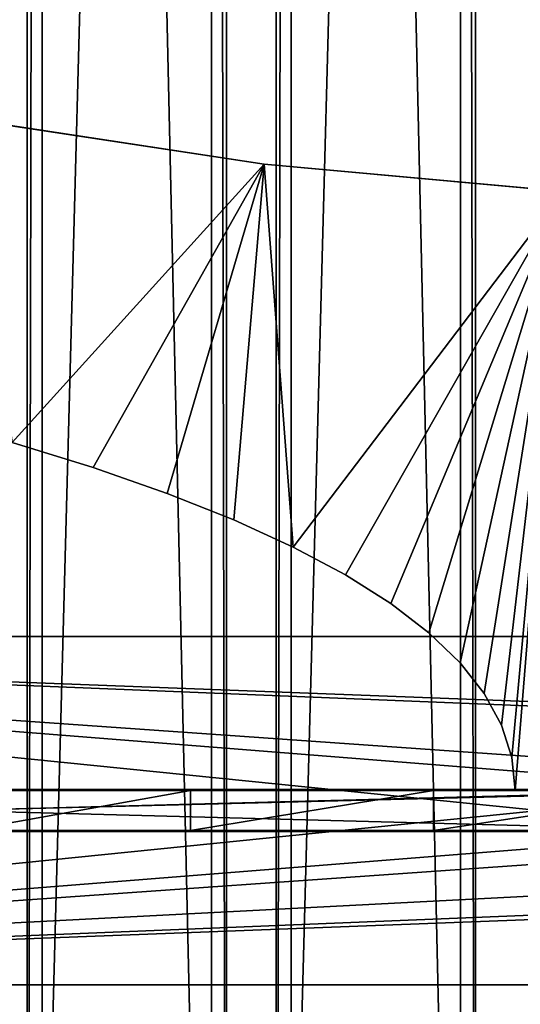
# Model space of a CAD drawing. Extents: x -1687 to 817, y -668 to 832.
# Tile 77 of 182: x -606 to -506, y -472 to -274. Entities that reach past the tile are written whole.
import ezdxf

# ---------------------------------------------------------------- set-up
doc = ezdxf.new("R2010")
doc.units = 0
doc.header["$LTSCALE"] = 25.4
doc.layers.get('0').update_dxf_attribs({"color": 13, "linetype": 'CONTINUOUS'})
doc.layers.add('STEEL', color=54, linetype='CONTINUOUS')
doc.layers.add('WOOD', color=253, linetype='CONTINUOUS')

# ---------------------------------------------------------------- blocks, each defined once
blk = doc.blocks.new('TWA001_00_01_01')
at = {"color": 0}
for p, q in [((-745.38, 710.17), (-1065.38, 710.17)), ((-745.38, 710.17), (-1065.38, 710.17)), ((-902.43, 619.55), (-857.58, 612.23)), ((-857.58, 612.23), (-902.43, 619.55, 8)), ((-857.58, 612.23), (-902.43, 619.55, 8)), ((-902.43, 619.55), (-857.58, 612.23)), ((-857.58, 612.23), (-857.58, 612.23, 8)), ((-857.58, 612.23), (-857.58, 612.23, 8)), ((-857.58, 612.23), (-808.83, 605.06)), ((-808.83, 605.06), (-857.58, 612.23, 8)), ((-808.83, 605.06), (-857.58, 612.23, 8)), ((-857.58, 612.23), (-808.83, 605.06)), ((-808.83, 605.06), (-808.83, 605.06, 8)), ((-808.83, 605.06), (-808.83, 605.06, 8)), ((-808.83, 605.06), (-756.18, 598.04)), ((-756.18, 598.04), (-808.83, 605.06, 8)), ((-756.18, 598.04), (-808.83, 605.06, 8)), ((-808.83, 605.06), (-756.18, 598.04))]:
    blk.add_line(p, q, dxfattribs=at)
at = {"color": 252}
mesh = blk.add_polyface(dxfattribs=at)
corners = [(-325.38, 715.17), (-375.38, 710.17), (-375.38, 715.17), (-344.76, 671.59), (-325.38, 710.17), (-302.38, 710.17), (-695.38, 715.17), (-745.38, 710.17), (-745.38, 715.17), (-699.63, 591.18), (-695.38, 710.17), (-639.18, 584.47), (-630.85, 582.67), (-623.1, 579.16), (-616.26, 574.08), (-610.66, 567.67), (-609.76, 566.36), (-608.88, 565.04), (-608.01, 563.7), (-603.87, 554.99), (-601.93, 545.54), (-541.64, 424.75), (-564.88, 381.06), (-585.39, 336.63), (-515.66, 467.72), (-486.95, 509.96), (-455.51, 551.46), (-421.33, 592.23), (-384.41, 632.28), (-785.59, 73.38), (-652.38, 5.17), (-788.38, 5.17), (-777.22, 140.42), (-763.27, 206.3), (-743.74, 271.02), (-718.62, 334.57), (-687.93, 396.97), (-651.66, 458.21), (-651.01, 54.72), (-646.91, 103.53), (-609.81, 518.28), (-640.08, 151.61), (-630.51, 198.96), (-618.2, 245.58), (-603.16, 291.47), (-604.99, 526.64), (-602.31, 535.9), (-1065.38, 715.17), (-1115.38, 710.17), (-1115.38, 715.17), (-1107.18, 675.08), (-1089.63, 666.69), (-1068.18, 658.45), (-1065.38, 710.17), (-1042.83, 650.36), (-1013.58, 642.43), (-980.43, 634.65), (-943.38, 627.02), (-902.43, 619.55), (-857.58, 612.23), (-808.83, 605.06), (-756.18, 598.04), (-1137.89, 705.65), (-1138.38, 710.17), (-1136.43, 701.17), (-1133.99, 696.73), (-1130.58, 692.32), (-1120.83, 683.62)]
mesh.append_faces([[corners[k] for k in face] for face in [(0, 1, 2), (3, 4, 5), (6, 7, 8), (29, 30, 31), (47, 48, 49), (48, 62, 63)]], dxfattribs={"vtx0": -1, "color": 252})
mesh.append_faces([[corners[k] for k in face] for face in [(9, 10, 11), (11, 1, 12), (12, 1, 13), (13, 1, 14), (14, 1, 15), (15, 1, 16), (16, 1, 17), (17, 1, 18), (18, 1, 19), (19, 1, 20), (21, 1, 24), (24, 1, 25), (25, 1, 26), (26, 1, 27), (27, 1, 28), (28, 1, 3), (30, 37, 38), (38, 37, 39), (39, 40, 41), (41, 40, 42), (42, 40, 43), (43, 40, 44), (44, 46, 23), (50, 47, 51), (51, 47, 52), (52, 53, 54), (54, 7, 55), (55, 7, 56), (56, 7, 57), (57, 7, 58), (58, 7, 59), (59, 7, 60), (60, 7, 61), (61, 7, 9), (62, 48, 64), (64, 48, 65), (65, 48, 66), (66, 48, 67), (67, 48, 50)]], dxfattribs={"vtx0": -1, "vtx1": -1, "color": 252})
mesh.append_faces([[corners[k] for k in face] for face in [(1, 0, 3), (7, 6, 9), (20, 1, 21), (48, 47, 50)]], dxfattribs={"vtx0": -1, "vtx1": -1, "vtx2": -1, "color": 252})
mesh.append_faces([[corners[k] for k in face] for face in [(3, 0, 4), (9, 6, 10), (11, 10, 1), (20, 21, 22), (20, 22, 23), (30, 29, 32), (30, 32, 33), (30, 33, 34), (30, 34, 35), (30, 35, 36), (30, 36, 37), (39, 37, 40), (44, 40, 45), (44, 45, 46), (23, 46, 20), (52, 47, 53), (54, 53, 7)]], dxfattribs={"vtx0": -1, "vtx2": -1, "color": 252})
mesh = blk.add_polyface(dxfattribs=at)
corners = [(-1065.38, 710.17, 8), (-745.38, 710.17), (-1065.38, 710.17), (-745.38, 710.17, 8)]
mesh.append_faces([[corners[k] for k in face] for face in [(0, 1, 2), (1, 0, 3)]], dxfattribs={"vtx0": -1, "color": 252})
mesh = blk.add_polyface(dxfattribs=at)
corners = [(-902.43, 619.55, 8), (-902.43, 619.55), (-857.58, 612.23)]
mesh.append_faces([[corners[k] for k in face] for face in [(0, 1, 2)]], dxfattribs={"color": 252})
mesh = blk.add_polyface(dxfattribs=at)
corners = [(-857.58, 612.23, 8), (-902.43, 619.55, 8), (-857.58, 612.23)]
mesh.append_faces([[corners[k] for k in face] for face in [(0, 1, 2)]], dxfattribs={"color": 252})
mesh = blk.add_polyface(dxfattribs=at)
corners = [(-857.58, 612.23, 8), (-857.58, 612.23), (-808.83, 605.06)]
mesh.append_faces([[corners[k] for k in face] for face in [(0, 1, 2)]], dxfattribs={"color": 252})
mesh = blk.add_polyface(dxfattribs=at)
corners = [(-857.58, 612.23, 8), (-808.83, 605.06), (-808.83, 605.06, 8)]
mesh.append_faces([[corners[k] for k in face] for face in [(0, 1, 2)]], dxfattribs={"color": 252})
mesh = blk.add_polyface(dxfattribs=at)
corners = [(-808.83, 605.06, 8), (-808.83, 605.06), (-756.18, 598.04)]
mesh.append_faces([[corners[k] for k in face] for face in [(0, 1, 2)]], dxfattribs={"color": 252})
mesh = blk.add_polyface(dxfattribs=at)
corners = [(-808.83, 605.06, 8), (-756.18, 598.04), (-756.18, 598.04, 8)]
mesh.append_faces([[corners[k] for k in face] for face in [(0, 1, 2)]], dxfattribs={"color": 252})
blk = doc.blocks.new('TWA001_00_01_02')
at = {"color": 0}
for p, q in [((650.38, 1194.97, 8), (649.69, 1188.31, 8)), ((649.69, 1188.31), (650.38, 1194.97)), ((649.69, 1188.31), (650.38, 1194.97)), ((649.69, 1188.31), (650.38, 1194.97, 8)), ((649.69, 1188.31), (650.38, 1194.97, 8)), ((650.38, 1194.97, 8), (649.69, 1188.31, 8)), ((790.38, 1194.97, 8), (650.38, 1194.97, 8)), ((650.38, 1194.97), (790.38, 1194.97)), ((650.38, 1194.97), (790.38, 1194.97)), ((650.38, 1194.97), (650.38, 1194.97, 8)), ((790.38, 1194.97, 8), (650.38, 1194.97, 8)), ((650.38, 1194.97), (650.38, 1194.97, 8)), ((649.69, 1188.31, 8), (647.62, 1181.81, 8)), ((647.62, 1181.81), (649.69, 1188.31)), ((647.62, 1181.81), (649.69, 1188.31)), ((647.62, 1181.81), (649.69, 1188.31, 8)), ((647.62, 1181.81), (649.69, 1188.31, 8)), ((649.69, 1188.31, 8), (647.62, 1181.81, 8)), ((649.69, 1188.31), (649.69, 1188.31, 8)), ((649.69, 1188.31), (649.69, 1188.31, 8)), ((647.62, 1181.81, 8), (644.16, 1175.47, 8)), ((644.16, 1175.47), (647.62, 1181.81)), ((644.16, 1175.47), (647.62, 1181.81)), ((644.16, 1175.47), (647.62, 1181.81, 8)), ((644.16, 1175.47), (647.62, 1181.81, 8)), ((647.62, 1181.81, 8), (644.16, 1175.47, 8)), ((647.62, 1181.81), (647.62, 1181.81, 8)), ((647.62, 1181.81), (647.62, 1181.81, 8)), ((644.16, 1175.47, 8), (639.3, 1169.28, 8)), ((639.3, 1169.28), (644.16, 1175.47)), ((639.3, 1169.28), (644.16, 1175.47)), ((639.3, 1169.28), (644.16, 1175.47, 8)), ((639.3, 1169.28), (644.16, 1175.47, 8)), ((644.16, 1175.47, 8), (639.3, 1169.28, 8)), ((644.16, 1175.47), (644.16, 1175.47, 8)), ((644.16, 1175.47), (644.16, 1175.47, 8)), ((639.3, 1169.28, 8), (633.04, 1163.25, 8)), ((633.04, 1163.25), (639.3, 1169.28)), ((633.04, 1163.25), (639.3, 1169.28)), ((633.04, 1163.25), (639.3, 1169.28, 8)), ((633.04, 1163.25), (639.3, 1169.28, 8)), ((639.3, 1169.28, 8), (633.04, 1163.25, 8)), ((639.3, 1169.28), (639.3, 1169.28, 8)), ((639.3, 1169.28), (639.3, 1169.28, 8)), ((633.04, 1163.25, 8), (625.37, 1157.37, 8)), ((625.37, 1157.37), (633.04, 1163.25)), ((625.37, 1157.37), (633.04, 1163.25)), ((625.37, 1157.37), (633.04, 1163.25, 8)), ((625.37, 1157.37), (633.04, 1163.25, 8)), ((633.04, 1163.25, 8), (625.37, 1157.37, 8)), ((633.04, 1163.25), (633.04, 1163.25, 8)), ((633.04, 1163.25), (633.04, 1163.25, 8)), ((625.37, 1157.37, 8), (616.29, 1151.63, 8)), ((616.29, 1151.63), (625.37, 1157.37)), ((616.29, 1151.63), (625.37, 1157.37)), ((616.29, 1151.63), (625.37, 1157.37, 8)), ((616.29, 1151.63), (625.37, 1157.37, 8)), ((625.37, 1157.37, 8), (616.29, 1151.63, 8)), ((625.37, 1157.37), (625.37, 1157.37, 8)), ((625.37, 1157.37), (625.37, 1157.37, 8)), ((616.29, 1151.63, 8), (605.77, 1146.04, 8)), ((605.77, 1146.04), (616.29, 1151.63)), ((605.77, 1146.04), (616.29, 1151.63)), ((605.77, 1146.04), (616.29, 1151.63, 8)), ((605.77, 1146.04), (616.29, 1151.63, 8)), ((616.29, 1151.63, 8), (605.77, 1146.04, 8)), ((616.29, 1151.63), (616.29, 1151.63, 8)), ((616.29, 1151.63), (616.29, 1151.63, 8)), ((605.77, 1146.04, 8), (593.83, 1140.58, 8)), ((593.83, 1140.58), (605.77, 1146.04)), ((593.83, 1140.58), (605.77, 1146.04)), ((593.83, 1140.58), (605.77, 1146.04, 8)), ((593.83, 1140.58), (605.77, 1146.04, 8)), ((605.77, 1146.04, 8), (593.83, 1140.58, 8)), ((605.77, 1146.04), (605.77, 1146.04, 8)), ((605.77, 1146.04), (605.77, 1146.04, 8)), ((593.83, 1140.58, 8), (580.45, 1135.26, 8)), ((580.45, 1135.26), (593.83, 1140.58)), ((580.45, 1135.26), (593.83, 1140.58)), ((580.45, 1135.26), (593.83, 1140.58, 8)), ((580.45, 1135.26), (593.83, 1140.58, 8)), ((593.83, 1140.58, 8), (580.45, 1135.26, 8)), ((593.83, 1140.58), (593.83, 1140.58, 8)), ((593.83, 1140.58), (593.83, 1140.58, 8)), ((580.45, 1135.26, 8), (565.62, 1130.06, 8)), ((565.62, 1130.06), (580.45, 1135.26)), ((565.62, 1130.06), (580.45, 1135.26)), ((565.62, 1130.06), (580.45, 1135.26, 8)), ((565.62, 1130.06), (580.45, 1135.26, 8)), ((580.45, 1135.26, 8), (565.62, 1130.06, 8)), ((580.45, 1135.26), (580.45, 1135.26, 8)), ((580.45, 1135.26), (580.45, 1135.26, 8)), ((565.62, 1130.06, 8), (549.34, 1125, 8)), ((549.34, 1125), (565.62, 1130.06)), ((549.34, 1125), (565.62, 1130.06)), ((549.34, 1125), (565.62, 1130.06, 8)), ((549.34, 1125), (565.62, 1130.06, 8)), ((565.62, 1130.06, 8), (549.34, 1125, 8)), ((565.62, 1130.06), (565.62, 1130.06, 8)), ((565.62, 1130.06), (565.62, 1130.06, 8)), ((599.92, 1069.09, 8), (660.04, 1074.55, 8)), ((660.04, 1074.55), (599.92, 1069.09)), ((599.92, 1069.09), (660.04, 1074.55, 8)), ((599.92, 1069.09, 8), (660.04, 1074.55, 8)), ((599.92, 1069.09), (660.04, 1074.55, 8)), ((660.04, 1074.55), (599.92, 1069.09)), ((540.23, 1060.01, 8), (599.92, 1069.09, 8)), ((599.92, 1069.09), (540.23, 1060.01)), ((540.23, 1060.01), (599.92, 1069.09, 8)), ((540.23, 1060.01, 8), (599.92, 1069.09, 8)), ((540.23, 1060.01), (599.92, 1069.09, 8)), ((599.92, 1069.09), (540.23, 1060.01)), ((599.92, 1069.09), (599.92, 1069.09, 8)), ((599.92, 1069.09), (599.92, 1069.09, 8))]:
    blk.add_line(p, q, dxfattribs=at)
at = {"color": 252}
mesh = blk.add_polyface(dxfattribs=at)
corners = [(465.6, 1100.07, 8), (465.78, 1102.65, 8), (465.52, 1101.37, 8), (475.1, 1051.24, 8), (466.36, 1103.81, 8), (467.22, 1104.79, 8), (468.31, 1105.51, 8), (469.54, 1105.93, 8), (491.7, 1110.53, 8), (475.45, 1050.14, 8), (476.05, 1049.15, 8), (476.85, 1048.33, 8), (477.82, 1047.7, 8), (478.91, 1047.32, 8), (480.06, 1047.2, 8), (481.21, 1047.34, 8), (540.23, 1060.01, 8), (512.39, 1115.23, 8), (531.6, 1120.06, 8), (549.34, 1125, 8), (599.92, 1069.09, 8), (565.62, 1130.06, 8), (580.45, 1135.26, 8), (593.83, 1140.58, 8), (605.77, 1146.04, 8), (660.04, 1074.55, 8), (616.29, 1151.63, 8), (625.37, 1157.37, 8), (633.04, 1163.25, 8), (639.3, 1169.28, 8), (644.16, 1175.47, 8), (647.62, 1181.81, 8), (649.69, 1188.31, 8), (650.38, 1194.97, 8), (790.38, 1194.97, 8), (720.38, 1076.37, 8), (780.72, 1074.55, 8), (791.07, 1188.31, 8), (793.14, 1181.81, 8), (840.84, 1069.09, 8), (796.6, 1175.47, 8), (801.46, 1169.28, 8), (807.72, 1163.25, 8), (815.39, 1157.37, 8), (824.47, 1151.63, 8), (834.99, 1146.04, 8), (846.93, 1140.58, 8), (900.53, 1060.01, 8), (860.31, 1135.26, 8), (875.14, 1130.06, 8), (891.42, 1125, 8), (909.17, 1120.06, 8), (959.55, 1047.34, 8), (928.37, 1115.23, 8), (949.06, 1110.53, 8), (971.22, 1105.93, 8), (960.7, 1047.2, 8), (961.85, 1047.32, 8), (962.94, 1047.7, 8), (963.91, 1048.33, 8), (964.71, 1049.15, 8), (965.31, 1050.14, 8), (965.66, 1051.24, 8), (975.16, 1100.07, 8), (972.45, 1105.51, 8), (973.54, 1104.79, 8), (974.4, 1103.81, 8), (974.98, 1102.65, 8), (975.24, 1101.37, 8)]
mesh.append_faces([[corners[k] for k in face] for face in [(0, 1, 2), (67, 63, 68)]], dxfattribs={"vtx0": -1, "color": 252})
mesh.append_faces([[corners[k] for k in face] for face in [(1, 3, 4), (4, 3, 5), (5, 3, 6), (6, 3, 7), (7, 3, 8), (8, 16, 17), (17, 16, 18), (18, 16, 19), (19, 20, 21), (21, 20, 22), (22, 20, 23), (23, 20, 24), (24, 25, 26), (26, 25, 27), (27, 25, 28), (28, 25, 29), (29, 25, 30), (30, 25, 31), (31, 25, 32), (32, 25, 33), (33, 25, 34), (34, 36, 37), (37, 36, 38), (38, 39, 40), (40, 39, 41), (41, 39, 42), (42, 39, 43), (43, 39, 44), (44, 39, 45), (45, 39, 46), (46, 47, 48), (48, 47, 49), (49, 47, 50), (50, 47, 51), (51, 52, 53), (53, 52, 54), (54, 52, 55), (55, 63, 64), (64, 63, 65), (65, 63, 66), (66, 63, 67)]], dxfattribs={"vtx0": -1, "vtx1": -1, "color": 252})
mesh.append_faces([[corners[k] for k in face] for face in [(1, 0, 3), (8, 3, 9), (8, 9, 10), (8, 10, 11), (8, 11, 12), (8, 12, 13), (8, 13, 14), (8, 14, 15), (8, 15, 16), (19, 16, 20), (24, 20, 25), (34, 25, 35), (34, 35, 36), (38, 36, 39), (46, 39, 47), (51, 47, 52), (55, 52, 56), (55, 56, 57), (55, 57, 58), (55, 58, 59), (55, 59, 60), (55, 60, 61), (55, 61, 62), (55, 62, 63)]], dxfattribs={"vtx0": -1, "vtx2": -1, "color": 252})
mesh = blk.add_polyface(dxfattribs=at)
corners = [(465.78, 1102.65), (465.6, 1100.07), (465.52, 1101.37), (475.1, 1051.24), (466.36, 1103.81), (467.22, 1104.79), (468.31, 1105.51), (469.54, 1105.93), (491.7, 1110.53), (475.45, 1050.14), (476.05, 1049.15), (476.85, 1048.33), (477.82, 1047.7), (478.91, 1047.32), (480.06, 1047.2), (481.21, 1047.34), (540.23, 1060.01), (512.39, 1115.23), (531.6, 1120.06), (549.34, 1125), (599.92, 1069.09), (565.62, 1130.06), (580.45, 1135.26), (593.83, 1140.58), (605.77, 1146.04), (660.04, 1074.55), (616.29, 1151.63), (625.37, 1157.37), (633.04, 1163.25), (639.3, 1169.28), (644.16, 1175.47), (647.62, 1181.81), (649.69, 1188.31), (650.38, 1194.97), (790.38, 1194.97), (720.38, 1076.37), (780.72, 1074.55), (791.07, 1188.31), (793.14, 1181.81), (840.84, 1069.09), (796.6, 1175.47), (801.46, 1169.28), (807.72, 1163.25), (815.39, 1157.37), (824.47, 1151.63), (834.99, 1146.04), (846.93, 1140.58), (900.53, 1060.01), (860.31, 1135.26), (875.14, 1130.06), (891.42, 1125), (909.17, 1120.06), (959.55, 1047.34), (928.37, 1115.23), (949.06, 1110.53), (971.22, 1105.93), (960.7, 1047.2), (961.85, 1047.32), (962.94, 1047.7), (963.91, 1048.33), (964.71, 1049.15), (965.31, 1050.14), (965.66, 1051.24), (975.16, 1100.07), (972.45, 1105.51), (973.54, 1104.79), (974.4, 1103.81), (974.98, 1102.65), (975.24, 1101.37)]
mesh.append_faces([[corners[k] for k in face] for face in [(0, 1, 2), (63, 67, 68)]], dxfattribs={"vtx0": -1, "color": 252})
mesh.append_faces([[corners[k] for k in face] for face in [(1, 0, 3), (3, 8, 9), (9, 8, 10), (10, 8, 11), (11, 8, 12), (12, 8, 13), (13, 8, 14), (14, 8, 15), (15, 8, 16), (16, 19, 20), (20, 24, 25), (25, 34, 35), (35, 34, 36), (36, 38, 39), (39, 46, 47), (47, 51, 52), (52, 55, 56), (56, 55, 57), (57, 55, 58), (58, 55, 59), (59, 55, 60), (60, 55, 61), (61, 55, 62), (62, 55, 63)]], dxfattribs={"vtx0": -1, "vtx1": -1, "color": 252})
mesh.append_faces([[corners[k] for k in face] for face in [(3, 0, 4), (3, 4, 5), (3, 5, 6), (3, 6, 7), (3, 7, 8), (16, 8, 17), (16, 17, 18), (16, 18, 19), (20, 19, 21), (20, 21, 22), (20, 22, 23), (20, 23, 24), (25, 24, 26), (25, 26, 27), (25, 27, 28), (25, 28, 29), (25, 29, 30), (25, 30, 31), (25, 31, 32), (25, 32, 33), (25, 33, 34), (36, 34, 37), (36, 37, 38), (39, 38, 40), (39, 40, 41), (39, 41, 42), (39, 42, 43), (39, 43, 44), (39, 44, 45), (39, 45, 46), (47, 46, 48), (47, 48, 49), (47, 49, 50), (47, 50, 51), (52, 51, 53), (52, 53, 54), (52, 54, 55), (63, 55, 64), (63, 64, 65), (63, 65, 66), (63, 66, 67)]], dxfattribs={"vtx0": -1, "vtx2": -1, "color": 252})
mesh = blk.add_polyface(dxfattribs=at)
corners = [(650.38, 1194.97), (649.69, 1188.31), (650.38, 1194.97, 8)]
mesh.append_faces([[corners[k] for k in face] for face in [(0, 1, 2)]], dxfattribs={"color": 252})
mesh = blk.add_polyface(dxfattribs=at)
corners = [(650.38, 1194.97, 8), (649.69, 1188.31), (649.69, 1188.31, 8)]
mesh.append_faces([[corners[k] for k in face] for face in [(0, 1, 2)]], dxfattribs={"color": 252})
mesh = blk.add_polyface(dxfattribs=at)
corners = [(650.38, 1194.97, 8), (790.38, 1194.97), (650.38, 1194.97), (790.38, 1194.97, 8)]
mesh.append_faces([[corners[k] for k in face] for face in [(0, 1, 2), (1, 0, 3)]], dxfattribs={"vtx0": -1, "color": 252})
mesh = blk.add_polyface(dxfattribs=at)
corners = [(649.69, 1188.31), (647.62, 1181.81), (649.69, 1188.31, 8)]
mesh.append_faces([[corners[k] for k in face] for face in [(0, 1, 2)]], dxfattribs={"color": 252})
mesh = blk.add_polyface(dxfattribs=at)
corners = [(649.69, 1188.31, 8), (647.62, 1181.81), (647.62, 1181.81, 8)]
mesh.append_faces([[corners[k] for k in face] for face in [(0, 1, 2)]], dxfattribs={"color": 252})
mesh = blk.add_polyface(dxfattribs=at)
corners = [(647.62, 1181.81), (644.16, 1175.47), (647.62, 1181.81, 8)]
mesh.append_faces([[corners[k] for k in face] for face in [(0, 1, 2)]], dxfattribs={"color": 252})
mesh = blk.add_polyface(dxfattribs=at)
corners = [(647.62, 1181.81, 8), (644.16, 1175.47), (644.16, 1175.47, 8)]
mesh.append_faces([[corners[k] for k in face] for face in [(0, 1, 2)]], dxfattribs={"color": 252})
mesh = blk.add_polyface(dxfattribs=at)
corners = [(644.16, 1175.47), (639.3, 1169.28), (644.16, 1175.47, 8)]
mesh.append_faces([[corners[k] for k in face] for face in [(0, 1, 2)]], dxfattribs={"color": 252})
mesh = blk.add_polyface(dxfattribs=at)
corners = [(644.16, 1175.47, 8), (639.3, 1169.28), (639.3, 1169.28, 8)]
mesh.append_faces([[corners[k] for k in face] for face in [(0, 1, 2)]], dxfattribs={"color": 252})
mesh = blk.add_polyface(dxfattribs=at)
corners = [(639.3, 1169.28, 8), (639.3, 1169.28), (633.04, 1163.25)]
mesh.append_faces([[corners[k] for k in face] for face in [(0, 1, 2)]], dxfattribs={"color": 252})
mesh = blk.add_polyface(dxfattribs=at)
corners = [(639.3, 1169.28, 8), (633.04, 1163.25), (633.04, 1163.25, 8)]
mesh.append_faces([[corners[k] for k in face] for face in [(0, 1, 2)]], dxfattribs={"color": 252})
mesh = blk.add_polyface(dxfattribs=at)
corners = [(633.04, 1163.25, 8), (633.04, 1163.25), (625.37, 1157.37)]
mesh.append_faces([[corners[k] for k in face] for face in [(0, 1, 2)]], dxfattribs={"color": 252})
mesh = blk.add_polyface(dxfattribs=at)
corners = [(633.04, 1163.25, 8), (625.37, 1157.37), (625.37, 1157.37, 8)]
mesh.append_faces([[corners[k] for k in face] for face in [(0, 1, 2)]], dxfattribs={"color": 252})
mesh = blk.add_polyface(dxfattribs=at)
corners = [(625.37, 1157.37, 8), (625.37, 1157.37), (616.29, 1151.63)]
mesh.append_faces([[corners[k] for k in face] for face in [(0, 1, 2)]], dxfattribs={"color": 252})
mesh = blk.add_polyface(dxfattribs=at)
corners = [(625.37, 1157.37, 8), (616.29, 1151.63), (616.29, 1151.63, 8)]
mesh.append_faces([[corners[k] for k in face] for face in [(0, 1, 2)]], dxfattribs={"color": 252})
mesh = blk.add_polyface(dxfattribs=at)
corners = [(616.29, 1151.63, 8), (616.29, 1151.63), (605.77, 1146.04)]
mesh.append_faces([[corners[k] for k in face] for face in [(0, 1, 2)]], dxfattribs={"color": 252})
mesh = blk.add_polyface(dxfattribs=at)
corners = [(616.29, 1151.63, 8), (605.77, 1146.04), (605.77, 1146.04, 8)]
mesh.append_faces([[corners[k] for k in face] for face in [(0, 1, 2)]], dxfattribs={"color": 252})
mesh = blk.add_polyface(dxfattribs=at)
corners = [(605.77, 1146.04, 8), (605.77, 1146.04), (593.83, 1140.58)]
mesh.append_faces([[corners[k] for k in face] for face in [(0, 1, 2)]], dxfattribs={"color": 252})
mesh = blk.add_polyface(dxfattribs=at)
corners = [(605.77, 1146.04, 8), (593.83, 1140.58), (593.83, 1140.58, 8)]
mesh.append_faces([[corners[k] for k in face] for face in [(0, 1, 2)]], dxfattribs={"color": 252})
mesh = blk.add_polyface(dxfattribs=at)
corners = [(593.83, 1140.58, 8), (593.83, 1140.58), (580.45, 1135.26)]
mesh.append_faces([[corners[k] for k in face] for face in [(0, 1, 2)]], dxfattribs={"color": 252})
mesh = blk.add_polyface(dxfattribs=at)
corners = [(593.83, 1140.58, 8), (580.45, 1135.26), (580.45, 1135.26, 8)]
mesh.append_faces([[corners[k] for k in face] for face in [(0, 1, 2)]], dxfattribs={"color": 252})
mesh = blk.add_polyface(dxfattribs=at)
corners = [(580.45, 1135.26, 8), (580.45, 1135.26), (565.62, 1130.06)]
mesh.append_faces([[corners[k] for k in face] for face in [(0, 1, 2)]], dxfattribs={"color": 252})
mesh = blk.add_polyface(dxfattribs=at)
corners = [(580.45, 1135.26, 8), (565.62, 1130.06), (565.62, 1130.06, 8)]
mesh.append_faces([[corners[k] for k in face] for face in [(0, 1, 2)]], dxfattribs={"color": 252})
mesh = blk.add_polyface(dxfattribs=at)
corners = [(565.62, 1130.06, 8), (565.62, 1130.06), (549.34, 1125)]
mesh.append_faces([[corners[k] for k in face] for face in [(0, 1, 2)]], dxfattribs={"color": 252})
mesh = blk.add_polyface(dxfattribs=at)
corners = [(549.34, 1125, 8), (565.62, 1130.06, 8), (549.34, 1125)]
mesh.append_faces([[corners[k] for k in face] for face in [(0, 1, 2)]], dxfattribs={"color": 252})
mesh = blk.add_polyface(dxfattribs=at)
corners = [(599.92, 1069.09, 8), (599.92, 1069.09), (660.04, 1074.55, 8)]
mesh.append_faces([[corners[k] for k in face] for face in [(0, 1, 2)]], dxfattribs={"color": 252})
mesh = blk.add_polyface(dxfattribs=at)
corners = [(660.04, 1074.55, 8), (599.92, 1069.09), (660.04, 1074.55)]
mesh.append_faces([[corners[k] for k in face] for face in [(0, 1, 2)]], dxfattribs={"color": 252})
mesh = blk.add_polyface(dxfattribs=at)
corners = [(540.23, 1060.01, 8), (540.23, 1060.01), (599.92, 1069.09, 8)]
mesh.append_faces([[corners[k] for k in face] for face in [(0, 1, 2)]], dxfattribs={"color": 252})
mesh = blk.add_polyface(dxfattribs=at)
corners = [(599.92, 1069.09, 8), (540.23, 1060.01), (599.92, 1069.09)]
mesh.append_faces([[corners[k] for k in face] for face in [(0, 1, 2)]], dxfattribs={"color": 252})
blk = doc.blocks.new('TWA001_00_01_03')
at = {"color": 0}
for p, q in [((-1133.38, 1233.97), (-307.38, 1233.97)), ((-307.38, 1233.97, 5), (-1133.38, 1233.97, 5)), ((-1133.38, 1233.97), (-307.38, 1233.97)), ((-307.38, 1233.97, 5), (-1133.38, 1233.97, 5)), ((-307.38, 1163.97), (-1133.38, 1163.97)), ((-1133.38, 1163.97, 5), (-307.38, 1163.97, 5)), ((-307.38, 1163.97), (-1133.38, 1163.97)), ((-1133.38, 1163.97, 5), (-307.38, 1163.97, 5))]:
    blk.add_line(p, q, dxfattribs=at)
at = {"color": 252}
mesh = blk.add_polyface(dxfattribs=at)
corners = [(-1138.21, 1230.26), (-1138.38, 1168.97), (-1138.38, 1228.97), (-1138.21, 1167.68), (-1137.71, 1231.47), (-1137.71, 1166.47), (-1136.92, 1232.51), (-1136.92, 1165.43), (-1135.88, 1233.3), (-1135.88, 1164.64), (-1134.67, 1233.8), (-1134.67, 1164.14), (-1133.38, 1233.97), (-1133.38, 1163.97), (-1115.88, 1203.17), (-307.38, 1233.97), (-1064.88, 1203.17), (-745.88, 1203.17), (-694.88, 1203.17), (-694.88, 1194.77), (-375.88, 1203.17), (-324.88, 1203.17), (-1115.88, 1194.77), (-307.38, 1163.97), (-1064.88, 1194.77), (-745.88, 1194.77), (-375.88, 1194.77), (-324.88, 1194.77), (-306.09, 1233.8), (-306.09, 1164.14), (-304.88, 1233.3), (-304.88, 1164.64), (-303.84, 1232.51), (-303.84, 1165.43), (-303.05, 1231.47), (-303.05, 1166.47), (-302.55, 1230.26), (-302.55, 1167.68), (-302.38, 1228.97), (-302.38, 1168.97)]
mesh.append_faces([[corners[k] for k in face] for face in [(0, 1, 2), (37, 38, 39)]], dxfattribs={"vtx0": -1, "color": 252})
mesh.append_faces([[corners[k] for k in face] for face in [(1, 0, 3), (3, 4, 5), (5, 6, 7), (7, 8, 9), (9, 10, 11), (11, 12, 13), (14, 15, 16), (17, 15, 18), (18, 15, 19), (20, 15, 21), (13, 22, 23), (22, 13, 14), (25, 16, 17), (26, 19, 20), (23, 28, 29), (29, 30, 31), (31, 32, 33), (33, 34, 35), (35, 36, 37)]], dxfattribs={"vtx0": -1, "vtx1": -1, "color": 252})
mesh.append_faces([[corners[k] for k in face] for face in [(13, 12, 14), (16, 15, 17), (19, 15, 20), (23, 16, 25), (23, 19, 26), (23, 21, 15)]], dxfattribs={"vtx0": -1, "vtx1": -1, "vtx2": -1, "color": 252})
mesh.append_faces([[corners[k] for k in face] for face in [(3, 0, 4), (5, 4, 6), (7, 6, 8), (9, 8, 10), (11, 10, 12), (14, 12, 15), (23, 22, 24), (23, 24, 16), (23, 25, 19), (23, 26, 27), (23, 27, 21), (23, 15, 28), (29, 28, 30), (31, 30, 32), (33, 32, 34), (35, 34, 36), (37, 36, 38)]], dxfattribs={"vtx0": -1, "vtx2": -1, "color": 252})
mesh = blk.add_polyface(dxfattribs=at)
corners = [(-307.38, 1163.97, 5), (-1115.88, 1194.77, 5), (-1133.38, 1163.97, 5), (-1064.88, 1194.77, 5), (-1064.88, 1203.17, 5), (-745.88, 1194.77, 5), (-694.88, 1194.77, 5), (-694.88, 1203.17, 5), (-375.88, 1194.77, 5), (-324.88, 1194.77, 5), (-324.88, 1203.17, 5), (-307.38, 1233.97, 5), (-306.09, 1233.8, 5), (-306.09, 1164.14, 5), (-304.88, 1233.3, 5), (-304.88, 1164.64, 5), (-303.84, 1232.51, 5), (-303.84, 1165.43, 5), (-303.05, 1231.47, 5), (-303.05, 1166.47, 5), (-302.55, 1230.26, 5), (-302.55, 1167.68, 5), (-302.38, 1228.97, 5), (-302.38, 1168.97, 5), (-1138.38, 1168.97, 5), (-1138.21, 1230.26, 5), (-1138.38, 1228.97, 5), (-1138.21, 1167.68, 5), (-1137.71, 1231.47, 5), (-1137.71, 1166.47, 5), (-1136.92, 1232.51, 5), (-1136.92, 1165.43, 5), (-1135.88, 1233.3, 5), (-1135.88, 1164.64, 5), (-1134.67, 1233.8, 5), (-1134.67, 1164.14, 5), (-1133.38, 1233.97, 5), (-1115.88, 1203.17, 5), (-745.88, 1203.17, 5), (-375.88, 1203.17, 5)]
mesh.append_faces([[corners[k] for k in face] for face in [(22, 21, 23), (24, 25, 26)]], dxfattribs={"vtx0": -1, "color": 252})
mesh.append_faces([[corners[k] for k in face] for face in [(0, 1, 2), (1, 0, 3), (3, 0, 4), (5, 0, 6), (6, 0, 7), (8, 0, 9), (9, 0, 10), (11, 0, 12), (12, 13, 14), (14, 15, 16), (16, 17, 18), (18, 19, 20), (20, 21, 22), (25, 27, 28), (28, 29, 30), (30, 31, 32), (32, 33, 34), (34, 35, 36), (36, 37, 11), (37, 2, 1), (38, 4, 5), (39, 7, 8)]], dxfattribs={"vtx0": -1, "vtx1": -1, "color": 252})
mesh.append_faces([[corners[k] for k in face] for face in [(4, 0, 5), (7, 0, 8), (10, 0, 11), (36, 2, 37), (11, 4, 38), (11, 7, 39)]], dxfattribs={"vtx0": -1, "vtx1": -1, "vtx2": -1, "color": 252})
mesh.append_faces([[corners[k] for k in face] for face in [(12, 0, 13), (14, 13, 15), (16, 15, 17), (18, 17, 19), (20, 19, 21), (25, 24, 27), (28, 27, 29), (30, 29, 31), (32, 31, 33), (34, 33, 35), (36, 35, 2), (11, 37, 4), (11, 38, 7), (11, 39, 10)]], dxfattribs={"vtx0": -1, "vtx2": -1, "color": 252})
mesh = blk.add_polyface(dxfattribs=at)
corners = [(-1133.38, 1233.97, 5), (-307.38, 1233.97), (-1133.38, 1233.97), (-307.38, 1233.97, 5)]
mesh.append_faces([[corners[k] for k in face] for face in [(0, 1, 2), (1, 0, 3)]], dxfattribs={"vtx0": -1, "color": 252})
mesh = blk.add_polyface(dxfattribs=at)
corners = [(-307.38, 1163.97, 5), (-1133.38, 1163.97), (-307.38, 1163.97), (-1133.38, 1163.97, 5)]
mesh.append_faces([[corners[k] for k in face] for face in [(0, 1, 2), (1, 0, 3)]], dxfattribs={"vtx0": -1, "color": 252})
blk = doc.blocks.new('TWA001_00_01')
at = {"color": 0}
blk.add_blockref('TWA001_00_01_01', (590.99, -360.97, 836), dxfattribs=at)
at = {"color": 0, "extrusion": (0, -1, 0), "rotation": 179.9999999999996}
blk.add_blockref('TWA001_00_01_03', (-849.77, 2038.97, -354.2), dxfattribs=at)
at = {"color": 0, "extrusion": (3.16358e-13, -1, -2.85962e-29)}
blk.add_blockref('TWA001_00_01_02', (-851.77, -358.97, 347.8), dxfattribs=at)
blk = doc.blocks.new('TWA001_00_03_01_DOMY_LNA_O')
at = {"color": 0}
for p, q in [((0, 40, -3), (-1500, 40, -3)), ((0, 40, -37), (-1500, 40, -37)), ((0, 40, -3), (-1500, 40, -3)), ((0, 40, -37), (-1500, 40, -37)), ((0, 37), (-1500, 37)), ((0, 37), (-1500, 37)), ((0, 37, -40), (-1500, 37, -40)), ((0, 37, -40), (-1500, 37, -40)), ((-1500, 0), (0, 0)), ((0, 0, -40), (-1500, 0, -40)), ((-1500, 0), (0, 0)), ((0, 0, -40), (-1500, 0, -40))]:
    blk.add_line(p, q, dxfattribs=at)
at = {"color": 7}
mesh = blk.add_polyface(dxfattribs=at)
corners = [(0, 37), (-1500, 40, -3), (-1500, 37), (0, 40, -3)]
mesh.append_faces([[corners[k] for k in face] for face in [(0, 1, 2), (1, 0, 3)]], dxfattribs={"vtx0": -1, "color": 7})
mesh = blk.add_polyface(dxfattribs=at)
corners = [(-1500, 40, -3), (0, 40, -37), (-1500, 40, -37), (0, 40, -3)]
mesh.append_faces([[corners[k] for k in face] for face in [(0, 1, 2), (1, 0, 3)]], dxfattribs={"vtx0": -1, "color": 7})
mesh = blk.add_polyface(dxfattribs=at)
corners = [(-1500, 40, -37), (0, 37, -40), (-1500, 37, -40), (0, 40, -37)]
mesh.append_faces([[corners[k] for k in face] for face in [(0, 1, 2), (1, 0, 3)]], dxfattribs={"vtx0": -1, "color": 7})
mesh = blk.add_polyface(dxfattribs=at)
corners = [(0, 0), (-1500, 37), (-1500, 0), (0, 37)]
mesh.append_faces([[corners[k] for k in face] for face in [(0, 1, 2), (1, 0, 3)]], dxfattribs={"vtx0": -1, "color": 7})
mesh = blk.add_polyface(dxfattribs=at)
corners = [(0, 37, -40), (-1500, 0, -40), (-1500, 37, -40), (0, 0, -40)]
mesh.append_faces([[corners[k] for k in face] for face in [(0, 1, 2), (1, 0, 3)]], dxfattribs={"vtx0": -1, "color": 7})
mesh = blk.add_polyface(dxfattribs=at)
corners = [(0, 0), (-1500, 0, -40), (0, 0, -40), (-1500, 0)]
mesh.append_faces([[corners[k] for k in face] for face in [(0, 1, 2), (1, 0, 3)]], dxfattribs={"vtx0": -1, "color": 7})

msp = doc.modelspace()

# ---------------------------------------------------------------- block references
at = {"layer": 'STEEL', "color": 0, "extrusion": (0, -1, 1.14492e-16)}
msp.add_blockref('TWA001_00_01', (-305.53, 1480.8, -406.82), dxfattribs=at)
at = {"layer": 'WOOD', "color": 0, "extrusion": (-1, 6.0723e-17, 3.33067e-16)}
for p in [(668.18, 1835, 604.92), (668.18, 1835, 554.92)]:
    msp.add_blockref('TWA001_00_03_01_DOMY_LNA_O', p, dxfattribs=at)

doc.saveas('drawing.dxf')
